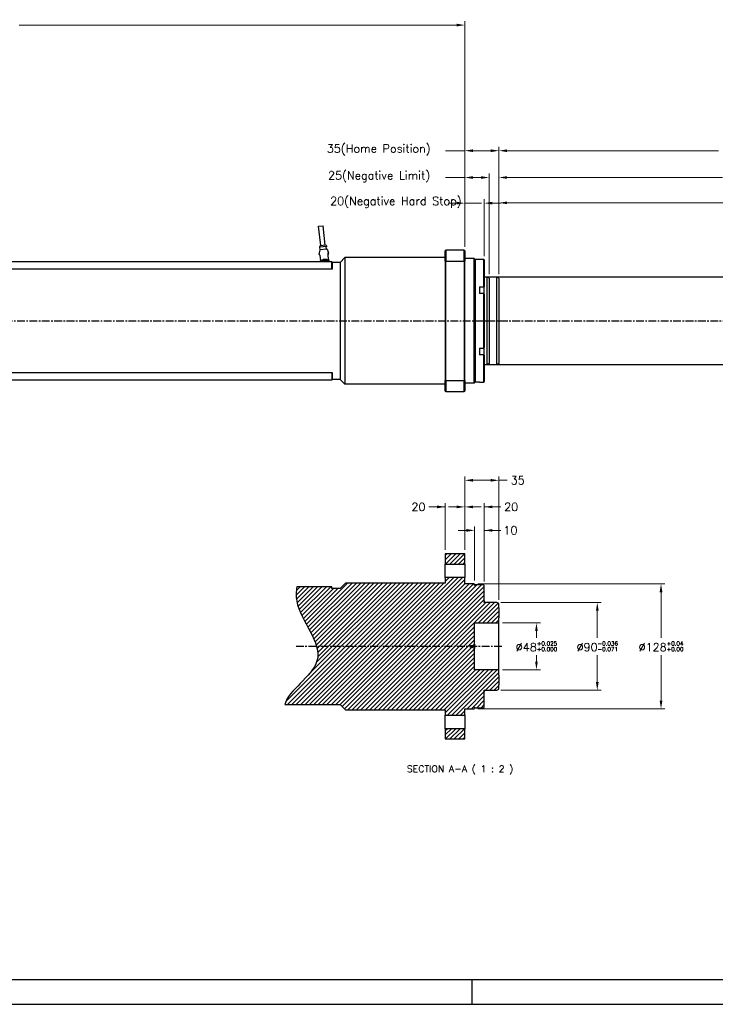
# Model space of a CAD drawing. Extents: x 0 to 2359, y -14 to 1663.
# Tile 2 of 39: x 714 to 1427, y 0 to 1010. Entities that reach past the tile are written whole.
import ezdxf

# ---------------------------------------------------------------- set-up
doc = ezdxf.new("R2010")
doc.units = 0
doc.header["$LTSCALE"] = 25.4
doc.linetypes.add('CENTER', pattern=[2, 1.25, -0.25, 0.25, -0.25])
doc.layers.get('0').update_dxf_attribs({"linetype": 'CONTINUOUS'})
doc.layers.get('Defpoints').update_dxf_attribs({"linetype": 'CONTINUOUS'})
doc.layers.add('ATA-CENTER', color=133, linetype='CENTER')
doc.layers.add('ATA-DIM', color=252, linetype='CONTINUOUS', lineweight=25)
doc.layers.add('ATA-TEXT', color=7, linetype='CONTINUOUS', lineweight=25)
doc.styles.get("Standard").update_dxf_attribs({"font": 'simplex.shx'})
doc.dimstyles.new('ata_A1', dxfattribs={"dimtxt": 4.2, "dimasz": 4.2, "dimexe": 2, "dimexo": 2, "dimgap": 2, "dimtad": 0, "dimtih": 1, "dimtoh": 1, "dimdec": 6, "dimdsep": 46, "dimtxsty": 'Standard', "dimcen": 0, "dimclrd": 252, "dimclre": 252, "dimclrt": 4, "dimadec": 6, "dimazin": 2, "dimtfac": 1, "dimtdec": 6, "dimtofl": 0, "dimtmove": 0, "dimatfit": 3, "dimfxl": 0, "dimtolj": 1, "dimtzin": 0, "dimlwd": 0, "dimlwe": 0, "dimarcsym": 0})

# ---------------------------------------------------------------- blocks, each defined once
blk = doc.blocks.new('*D11345')
at = {"layer": 'ATA-DIM', "color": 252, "lineweight": 0}
for p, q in [((1161.9, 822.1), (1153.5, 822.1)), ((1170.3, 777.3), (1170.3, 826.1)), ((1170.3, 822.1), (1187.5, 822.1)), ((1190.3, 767.6), (1190.3, 826.1)), ((1198.7, 822.1), (1207.1, 822.1))]:
    blk.add_line(p, q, dxfattribs=at)
at = {"layer": 'ATA-DIM', "color": 252}
for points in [[(1161.9, 820.7), (1161.9, 823.5), (1170.3, 822.1)], [(1198.7, 823.5), (1198.7, 820.7), (1190.3, 822.1)]]:
    blk.add_solid(points, dxfattribs=at)
at = {"layer": 'Defpoints', "color": 0}
for p in [(1190.3, 822.1), (1170.3, 773.3), (1190.3, 763.6)]:
    blk.add_point(p, dxfattribs=at)
at = {"layer": 'ATA-DIM', "color": 4, "insert": (1032.1, 828.5), "char_height": 8.4, "attachment_point": 1}
blk.add_mtext('\\A1;20(Negative Hard Stop)', dxfattribs=at)
blk = doc.blocks.new('*D11344')
at = {"layer": 'ATA-DIM', "color": 252, "lineweight": 0}
for p, q in [((1170.3, 777.3), (1170.3, 852.4)), ((1195.3, 749.1), (1195.3, 852.4)), ((1170.3, 848.4), (1150.4, 848.4)), ((1178.7, 848.4), (1186.9, 848.4))]:
    blk.add_line(p, q, dxfattribs=at)
at = {"layer": 'ATA-DIM', "color": 252}
for points in [[(1178.7, 849.8), (1178.7, 847), (1170.3, 848.4)], [(1186.9, 847), (1186.9, 849.8), (1195.3, 848.4)]]:
    blk.add_solid(points, dxfattribs=at)
at = {"layer": 'Defpoints', "color": 0}
for p in [(1195.3, 848.4), (1170.3, 773.3), (1195.3, 745.1)]:
    blk.add_point(p, dxfattribs=at)
at = {"layer": 'ATA-DIM', "color": 4, "insert": (1030, 854.8), "char_height": 8.4, "attachment_point": 1}
blk.add_mtext('\\A1;25(Negative Limit)', dxfattribs=at)
blk = doc.blocks.new('*D11343')
at = {"layer": 'ATA-DIM', "color": 252, "lineweight": 0}
for p, q in [((1170.3, 777.3), (1170.3, 879.9)), ((1205.3, 749.1), (1205.3, 879.9)), ((1170.3, 875.9), (1150.4, 875.9)), ((1178.7, 875.9), (1196.9, 875.9))]:
    blk.add_line(p, q, dxfattribs=at)
at = {"layer": 'ATA-DIM', "color": 252}
for points in [[(1178.7, 877.3), (1178.7, 874.5), (1170.3, 875.9)], [(1196.9, 874.5), (1196.9, 877.3), (1205.3, 875.9)]]:
    blk.add_solid(points, dxfattribs=at)
at = {"layer": 'Defpoints', "color": 0}
for p in [(1205.3, 875.9), (1170.3, 773.3), (1205.3, 745.1)]:
    blk.add_point(p, dxfattribs=at)
at = {"layer": 'ATA-DIM', "color": 4, "insert": (1028.7, 882.3), "char_height": 8.4, "attachment_point": 1}
blk.add_mtext('\\A1;35(Home Position)', dxfattribs=at)
blk = doc.blocks.new('*D11332')
at = {"layer": 'ATA-DIM', "color": 252, "lineweight": 0}
for p, q in [((1207.3, 412.3), (1310.2, 412.3)), ((1306.2, 403.9), (1306.2, 376.2)), ((1306.2, 330.7), (1306.2, 358.4)), ((1207.3, 322.3), (1310.2, 322.3))]:
    blk.add_line(p, q, dxfattribs=at)
at = {"layer": 'ATA-DIM', "color": 252}
for points in [[(1307.6, 403.9), (1304.8, 403.9), (1306.2, 412.3)], [(1304.8, 330.7), (1307.6, 330.7), (1306.2, 322.3)]]:
    blk.add_solid(points, dxfattribs=at)
at = {"layer": 'Defpoints', "color": 0}
for p in [(1203.3, 412.3), (1203.3, 322.3), (1306.2, 322.3)]:
    blk.add_point(p, dxfattribs=at)
at = {"layer": 'ATA-DIM', "color": 4, "insert": (1306.2, 367.3), "char_height": 8.4, "attachment_point": 5}
blk.add_mtext('%%C90{\\H0.5x;\\S-0.036^ -0.071;}', dxfattribs=at)
blk = doc.blocks.new('*D11331')
at = {"layer": 'ATA-DIM', "color": 252, "lineweight": 0}
for p, q in [((1208.8, 391.3), (1247.8, 391.3)), ((1243.8, 382.9), (1243.8, 376.2)), ((1243.8, 351.7), (1243.8, 358.4)), ((1208.8, 343.3), (1247.8, 343.3))]:
    blk.add_line(p, q, dxfattribs=at)
at = {"layer": 'ATA-DIM', "color": 252}
for points in [[(1245.2, 382.9), (1242.4, 382.9), (1243.8, 391.3)], [(1242.4, 351.7), (1245.2, 351.7), (1243.8, 343.3)]]:
    blk.add_solid(points, dxfattribs=at)
at = {"layer": 'Defpoints', "color": 0}
for p in [(1204.8, 391.3), (1204.8, 343.3), (1243.8, 343.3)]:
    blk.add_point(p, dxfattribs=at)
at = {"layer": 'ATA-DIM', "color": 4, "insert": (1243.8, 367.3), "char_height": 8.4, "attachment_point": 5}
blk.add_mtext('%%C48{\\H0.5x;\\S+0.025^ +0.000;}', dxfattribs=at)
blk = doc.blocks.new('*D11335')
at = {"layer": 'ATA-DIM', "color": 252, "lineweight": 0}
for p, q in [((1150.3, 510.4), (1133.5, 510.4)), ((1141.9, 510.4), (1133.5, 510.4)), ((1150.3, 466.3), (1150.3, 514.4)), ((1170.3, 466.3), (1170.3, 514.4)), ((1178.7, 510.4), (1187.1, 510.4))]:
    blk.add_line(p, q, dxfattribs=at)
at = {"layer": 'ATA-DIM', "color": 252}
for points in [[(1141.9, 509), (1141.9, 511.8), (1150.3, 510.4)], [(1178.7, 511.8), (1178.7, 509), (1170.3, 510.4)]]:
    blk.add_solid(points, dxfattribs=at)
at = {"layer": 'Defpoints', "color": 0}
for p in [(1170.3, 510.4), (1150.3, 462.3), (1170.3, 462.3)]:
    blk.add_point(p, dxfattribs=at)
at = {"layer": 'ATA-DIM', "color": 4, "insert": (1122.7, 510.4), "char_height": 8.4, "attachment_point": 5}
blk.add_mtext('20', dxfattribs=at)
blk = doc.blocks.new('*D11337')
at = {"layer": 'ATA-DIM', "color": 252, "lineweight": 0}
for p, q in [((1161.9, 510.4), (1153.5, 510.4)), ((1170.3, 466.3), (1170.3, 514.4)), ((1190.3, 433.8), (1190.3, 514.4)), ((1190.3, 510.4), (1207.1, 510.4)), ((1198.7, 510.4), (1207.1, 510.4))]:
    blk.add_line(p, q, dxfattribs=at)
at = {"layer": 'ATA-DIM', "color": 252}
for points in [[(1161.9, 509), (1161.9, 511.8), (1170.3, 510.4)], [(1198.7, 511.8), (1198.7, 509), (1190.3, 510.4)]]:
    blk.add_solid(points, dxfattribs=at)
at = {"layer": 'Defpoints', "color": 0}
for p in [(1170.3, 510.4), (1170.3, 462.3), (1190.3, 429.8)]:
    blk.add_point(p, dxfattribs=at)
at = {"layer": 'ATA-DIM', "color": 4, "insert": (1217.9, 510.4), "char_height": 8.4, "attachment_point": 5}
blk.add_mtext('20', dxfattribs=at)
blk = doc.blocks.new('*D11336')
at = {"layer": 'ATA-DIM', "color": 252, "lineweight": 0}
for p, q in [((1171.9, 486.3), (1163.5, 486.3)), ((1180.3, 434.8), (1180.3, 490.3)), ((1190.3, 433.8), (1190.3, 490.3)), ((1190.3, 486.3), (1207.1, 486.3)), ((1198.7, 486.3), (1207.1, 486.3))]:
    blk.add_line(p, q, dxfattribs=at)
at = {"layer": 'ATA-DIM', "color": 252}
for points in [[(1171.9, 484.9), (1171.9, 487.7), (1180.3, 486.3)], [(1198.7, 487.7), (1198.7, 484.9), (1190.3, 486.3)]]:
    blk.add_solid(points, dxfattribs=at)
at = {"layer": 'Defpoints', "color": 0}
for p in [(1180.3, 486.3), (1180.3, 430.8), (1190.3, 429.8)]:
    blk.add_point(p, dxfattribs=at)
at = {"layer": 'ATA-DIM', "color": 4, "insert": (1217.1, 486.3), "char_height": 8.4, "attachment_point": 5}
blk.add_mtext('10', dxfattribs=at)
blk = doc.blocks.new('*D11334')
at = {"layer": 'ATA-DIM', "color": 252, "lineweight": 0}
for p, q in [((1170.3, 466.3), (1170.3, 541.7)), ((1196.9, 537.7), (1178.7, 537.7)), ((1205.3, 415.1), (1205.3, 541.7)), ((1205.3, 537.7), (1213.7, 537.7))]:
    blk.add_line(p, q, dxfattribs=at)
at = {"layer": 'ATA-DIM', "color": 252}
for points in [[(1178.7, 539.1), (1178.7, 536.3), (1170.3, 537.7)], [(1196.9, 536.3), (1196.9, 539.1), (1205.3, 537.7)]]:
    blk.add_solid(points, dxfattribs=at)
at = {"layer": 'Defpoints', "color": 0}
for p in [(1170.3, 537.7), (1170.3, 462.3), (1205.3, 411.1)]:
    blk.add_point(p, dxfattribs=at)
at = {"layer": 'ATA-DIM', "color": 4, "insert": (1224.5, 537.7), "char_height": 8.4, "attachment_point": 5}
blk.add_mtext('35', dxfattribs=at)
blk = doc.blocks.new('*D11333')
at = {"layer": 'ATA-DIM', "color": 252, "lineweight": 0}
for p, q in [((1183.8, 431.3), (1375.6, 431.3)), ((1371.6, 422.9), (1371.6, 376.2)), ((1371.6, 311.7), (1371.6, 358.4)), ((1183.8, 303.3), (1375.6, 303.3))]:
    blk.add_line(p, q, dxfattribs=at)
at = {"layer": 'ATA-DIM', "color": 252}
for points in [[(1373, 422.9), (1370.2, 422.9), (1371.6, 431.3)], [(1370.2, 311.7), (1373, 311.7), (1371.6, 303.3)]]:
    blk.add_solid(points, dxfattribs=at)
at = {"layer": 'Defpoints', "color": 0}
for p in [(1179.8, 431.3), (1179.8, 303.3), (1371.6, 303.3)]:
    blk.add_point(p, dxfattribs=at)
at = {"layer": 'ATA-DIM', "color": 4, "insert": (1371.6, 367.3), "char_height": 8.4, "attachment_point": 5}
blk.add_mtext('%%C128{\\H0.5x;\\S+0.04^ +0.00;}', dxfattribs=at)
blk = doc.blocks.new('*D11352')
at = {"layer": 'ATA-DIM', "color": 252, "lineweight": 0}
for p, q in [((1205.3, 749.1), (1205.3, 879.9)), ((1815.3, 749.1), (1815.3, 879.9)), ((1213.7, 875.9), (1430.6, 875.9)), ((1806.9, 875.9), (1614, 875.9))]:
    blk.add_line(p, q, dxfattribs=at)
at = {"layer": 'ATA-DIM', "color": 252}
for points in [[(1213.7, 877.3), (1213.7, 874.5), (1205.3, 875.9)], [(1806.9, 874.5), (1806.9, 877.3), (1815.3, 875.9)]]:
    blk.add_solid(points, dxfattribs=at)
at = {"layer": 'Defpoints', "color": 0}
for p in [(1815.3, 875.9), (1205.3, 745.1), (1815.3, 745.1)]:
    blk.add_point(p, dxfattribs=at)
at = {"layer": 'ATA-DIM', "color": 4, "insert": (1434.6, 882.3), "char_height": 8.4, "attachment_point": 1}
blk.add_mtext('\\A1;610 ( Positive Hard Stop )', dxfattribs=at)
blk = doc.blocks.new('*D11351')
at = {"layer": 'ATA-DIM', "color": 252, "lineweight": 0}
for p, q in [((1205.3, 749.1), (1205.3, 852.4)), ((1810.3, 749.1), (1810.3, 852.4)), ((1213.7, 848.4), (1434.7, 848.4)), ((1801.9, 848.4), (1584.9, 848.4))]:
    blk.add_line(p, q, dxfattribs=at)
at = {"layer": 'ATA-DIM', "color": 252}
for points in [[(1213.7, 849.8), (1213.7, 847), (1205.3, 848.4)], [(1801.9, 847), (1801.9, 849.8), (1810.3, 848.4)]]:
    blk.add_solid(points, dxfattribs=at)
at = {"layer": 'Defpoints', "color": 0}
for p in [(1810.3, 848.4), (1205.3, 745.1), (1810.3, 745.1)]:
    blk.add_point(p, dxfattribs=at)
at = {"layer": 'ATA-DIM', "color": 4, "insert": (1438.7, 854.8), "char_height": 8.4, "attachment_point": 1}
blk.add_mtext('\\A1;605 ( Positive Limit )', dxfattribs=at)
blk = doc.blocks.new('*D11350')
at = {"layer": 'ATA-DIM', "color": 252, "lineweight": 0}
for p, q in [((1205.3, 749.1), (1205.3, 826.4)), ((1213.7, 822.4), (1452, 822.4)), ((1796.9, 822.4), (1582.6, 822.4)), ((1805.3, 749.1), (1805.3, 826.4))]:
    blk.add_line(p, q, dxfattribs=at)
at = {"layer": 'ATA-DIM', "color": 252}
for points in [[(1213.7, 823.8), (1213.7, 821), (1205.3, 822.4)], [(1796.9, 821), (1796.9, 823.8), (1805.3, 822.4)]]:
    blk.add_solid(points, dxfattribs=at)
at = {"layer": 'Defpoints', "color": 0}
for p in [(1805.3, 822.4), (1205.3, 745.1), (1805.3, 745.1)]:
    blk.add_point(p, dxfattribs=at)
at = {"layer": 'ATA-DIM', "color": 4, "insert": (1456, 828.8), "char_height": 8.4, "attachment_point": 1}
blk.add_mtext('\\A1;600 ( Travel End )', dxfattribs=at)
blk = doc.blocks.new('*D11348')
at = {"layer": 'ATA-DIM', "color": 252, "lineweight": 0}
for p, q in [((174.3, 927.8), (174.3, 1008.8)), ((182.7, 1004.8), (631.4, 1004.8)), ((1161.9, 1004.8), (713.2, 1004.8)), ((1170.3, 777.3), (1170.3, 1008.8))]:
    blk.add_line(p, q, dxfattribs=at)
at = {"layer": 'ATA-DIM', "color": 252}
for points in [[(182.7, 1006.2), (182.7, 1003.4), (174.3, 1004.8)], [(1161.9, 1003.4), (1161.9, 1006.2), (1170.3, 1004.8)]]:
    blk.add_solid(points, dxfattribs=at)
at = {"layer": 'Defpoints', "color": 0}
for p in [(1170.3, 1004.8), (174.3, 923.8), (1170.3, 773.3)]:
    blk.add_point(p, dxfattribs=at)
at = {"layer": 'ATA-DIM', "color": 4, "insert": (672.3, 1004.8), "char_height": 8.4, "attachment_point": 5}
blk.add_mtext('\\A1;996(T+356)', dxfattribs=at)
blk = doc.blocks.new('ata-Border-A1-002')
blk.add_line((834, 9), (7, 9))
at = {"color": 253, "ltscale": 0.5}
for p, q in [((420.5, 9), (420.5, 0)), ((0, 0), (841, 0))]:
    blk.add_line(p, q, dxfattribs=at)

msp = doc.modelspace()

# ---------------------------------------------------------------- hatches: boundary and pattern name
h = msp.add_hatch()
h.set_pattern_fill('ANSI31', color=8)
h.set_pattern_definition([(45, (-13924.2038, -22732.0013), (-2.24506403, 2.24506403), [])])
h.paths.add_polyline_path([(1205.2953176, 396.7413504), (1205.2953176, 406.8473504), (1205.2953176, 411.1396499), (1203.2953176, 412.2943504), (1190.2953176, 412.2943504), (1190.2953176, 412.4943504), (1190.2953176, 413.2947294), (1190.2953176, 414.0443504), (1190.2953176, 429.7943504), (1189.7953176, 430.2943504), (1180.7953176, 430.2943504), (1180.2953176, 429.7943504), (1180.2953176, 430.7943504), (1179.7953176, 431.2943504), (1170.2953176, 431.2943504), (1170.2953176, 437.7943504), (1150.2953176, 437.7943504), (1150.2953176, 432.2943504), (1047.7953176, 432.2943504), (1042.2953176, 426.7943504), (1033.815349, 426.7943504), (1033.815349, 428.4192504), (998.1115056, 428.4192504), (997.9146037, 427.4492668), (997.741572, 426.4772305), (997.5928567, 425.503103), (997.4689042, 424.526846), (997.3701608, 423.548421), (997.297073, 422.5677898), (997.250087, 421.5849139), (997.2296491, 420.5997549), (997.2362058, 419.6122745), (997.2702033, 418.6224342), (997.3320881, 417.6301957), (997.4223064, 416.6355206), (997.5413046, 415.6383705), (997.689529, 414.6387071), (997.8674249, 413.636492), (998.0750084, 412.6317278), (998.3112152, 411.6245196), (998.5748137, 410.6149888), (998.8645724, 409.6032564), (999.1792597, 408.5894435), (999.517644, 407.5736714), (1000.2605772, 405.536734), (1000.6626629, 404.515811), (1001.5219148, 402.4696622), (1002.4463966, 400.418584), (1003.4262556, 398.3635457), (1004.4516392, 396.3055165), (1005.5126947, 394.2454656), (1006.5995694, 392.1843623), (1011.0082068, 383.9488094), (1012.0763874, 381.8969823), (1013.1112712, 379.8499183), (1014.1030054, 377.8085865), (1015.0417374, 375.773956), (1015.9176145, 373.7469963), (1016.7207841, 371.7286764), (1017.4413935, 369.7199657), (1017.7676591, 368.7195166), (1018.0695899, 367.7218333), (1018.1883489, 367.2943504), (1175.694457, 367.2943504), (1176.2953176, 368.2943504), (1178.1302541, 368.2943504), (1180.2953176, 369.5443504), (1180.2953176, 391.2943504), (1204.7953176, 391.2943504), (1205.2953176, 391.7943504)])
h.paths.add_polyline_path([(1205.2953176, 327.7413504), (1205.2953176, 337.8473504), (1205.2953176, 342.7943504), (1204.7953176, 343.2943504), (1180.2953176, 343.2943504), (1180.2953176, 365.0443504), (1178.1302541, 366.2943504), (1176.2953176, 366.2943504), (1175.694457, 367.2943504), (1018.1883489, 367.2943504), (1018.3459543, 366.7270369), (1018.5955207, 365.7352485), (1018.8170575, 364.7465894), (1019.0093332, 363.7611806), (1019.1711162, 362.7791433), (1019.3011748, 361.8005987), (1019.3982776, 360.8256679), (1019.4611928, 359.8544721), (1019.4886889, 358.8871324), (1019.4795344, 357.92377), (1019.4324977, 356.9645061), (1019.3463471, 356.0094618), (1019.2198511, 355.0587581), (1019.0517781, 354.1125164), (1018.8408965, 353.1708578), (1018.5859761, 352.2339033), (1018.2865233, 351.3017204), (1017.9440131, 350.3742335), (1017.5602451, 349.4513433), (1017.1370191, 348.5329508), (1016.6761351, 347.6189565), (1016.1793927, 346.7092613), (1015.6485919, 345.803766), (1015.0855323, 344.9023714), (1014.4920139, 344.0049782), (1013.8698364, 343.1114871), (1013.2207995, 342.221799), (1012.5467032, 341.3358146), (1011.1305314, 339.5745601), (1009.6357194, 337.8269297), (1008.0766655, 336.0921297), (1006.4677683, 334.3693662), (1004.8234262, 332.6578453), (998.1795776, 325.9083121), (996.5739877, 324.2410972), (995.0193435, 322.580362), (993.5300434, 320.9253127), (992.1204861, 319.2751554), (991.4501104, 318.4516632), (990.8050698, 317.6290964), (990.1871641, 316.8073556), (989.5981931, 315.9863417), (989.0399566, 315.1659555), (988.5142544, 314.3460976), (988.0228862, 313.526669), (987.567652, 312.7075703), (987.1503516, 311.8887023), (986.7727846, 311.0699658), (986.436751, 310.2512617), (986.1440505, 309.4324905), (985.8964829, 308.6135532), (985.6958481, 307.7943504), (1042.2953176, 307.7943504), (1047.7953176, 302.2943504), (1150.2953176, 302.2943504), (1150.2953176, 296.7943504), (1170.2953176, 296.7943504), (1170.2953176, 303.2943504), (1179.7953176, 303.2943504), (1180.2953176, 303.7943504), (1180.2953176, 304.7943504), (1180.7953176, 304.2943504), (1189.7953176, 304.2943504), (1190.2953176, 304.7943504), (1190.2953176, 320.5443504), (1190.2953176, 321.2939714), (1190.2953176, 322.0943504), (1190.2953176, 322.2943504), (1203.2953176, 322.2943504), (1205.2953176, 323.4490509)])
h.paths.add_polyline_path([(1170.2953176, 272.2943504), (1170.2953176, 282.7943504), (1150.2953176, 282.7943504), (1150.2953176, 272.2943504)])
h.paths.add_polyline_path([(1170.2953176, 451.7943504), (1170.2953176, 462.2943504), (1150.2953176, 462.2943504), (1150.2953176, 451.7943504)])
h.paths.add_polyline_path([(1218.9522748, 374.2943504), (1268.6802748, 374.2943504), (1268.6802748, 360.2943504), (1218.9522748, 360.2943504)], flags=9)
h.paths.add_polyline_path([(1345.3899509, 374.2943504), (1397.7219509, 374.2943504), (1397.7219509, 360.2943504), (1345.3899509, 360.2943504)], flags=9)
h.paths.add_polyline_path([(1281.4481763, 374.2943504), (1330.9241763, 374.2943504), (1330.9241763, 360.2943504), (1281.4481763, 360.2943504)], flags=9)
h.paths.add_polyline_path([(1215.5953176, 544.0078343), (1233.4033176, 544.0078343), (1233.4033176, 531.4078343), (1215.5953176, 531.4078343)], flags=9)
h.paths.add_polyline_path([(1208.9953176, 516.7260528), (1226.8033176, 516.7260528), (1226.8033176, 504.1260528), (1208.9953176, 504.1260528)], flags=9)
h.paths.add_polyline_path([(1208.9953176, 492.5943524), (1225.2073176, 492.5943524), (1225.2073176, 479.9943524), (1208.9953176, 479.9943524)], flags=9)
h.paths.add_polyline_path([(1218.9522748, 374.2943504), (1268.6802748, 374.2943504), (1268.6802748, 360.2943504), (1218.9522748, 360.2943504)], flags=9)
h.paths.add_polyline_path([(1345.3899509, 374.2943504), (1397.7219509, 374.2943504), (1397.7219509, 360.2943504), (1345.3899509, 360.2943504)], flags=9)
h.paths.add_polyline_path([(1281.4481763, 374.2943504), (1330.9241763, 374.2943504), (1330.9241763, 360.2943504), (1281.4481763, 360.2943504)], flags=9)

# ---------------------------------------------------------------- linework, layer by layer
for p, q in [((1020.3638883, 798.3893897), (1024.838449, 798.8672042)), ((1022.487508, 778.5024533), (1020.3638883, 798.3893897)), ((1026.9620687, 778.9802678), (1024.838449, 798.8672042)), ((1021.3937265, 778.3856543), (1021.0558246, 776.8410435)), ((1028.0558502, 779.0970669), (1021.3937265, 778.3856543)), ((1028.0558502, 779.0970669), (1028.7122951, 777.6586371)), ((1020.8842167, 769.9719961), (1020.8489236, 770.302503)), ((1021.471989, 773.9311361), (1020.8982937, 771.2484037)), ((1028.7122951, 777.6586371), (1021.0558246, 776.8410435)), ((1021.5478409, 768.4663345), (1022.0915292, 763.3748891)), ((1021.8290686, 774.3088323), (1021.552998, 776.894134)), ((1028.7164024, 774.8431568), (1021.6463309, 774.0881816)), ((1028.4911923, 775.0202449), (1028.2151217, 777.6055466)), ((1028.919975, 774.7264668), (1030.0472238, 772.2253691)), ((1030.5434771, 764.2774274), (1029.9997889, 769.3688729)), ((1030.3305115, 770.9807155), (1030.2952184, 771.3112223)), ((1150.2953176, 773.3015976), (1150.7953176, 773.8015976)), ((1150.2953176, 762.5082149), (1150.2953176, 773.3015976)), ((1169.7953176, 773.8015976), (1150.7953176, 773.8015976)), ((1150.7953176, 773.8015976), (1150.7953176, 762.6917434)), ((1169.7953176, 762.6917434), (1169.7953176, 773.8015976)), ((1170.2953176, 773.3015976), (1169.7953176, 773.8015976)), ((1170.2953176, 773.3015976), (1170.2953176, 762.5082149)), ((363.7953176, 762.3015976), (1033.7953176, 762.3015976)), ((1022.7953176, 763.3015976), (1022.7953176, 762.9015976)), ((1022.8953176, 762.9015976), (1022.7953176, 762.9015976)), ((1022.7953176, 762.9015976), (1022.7953176, 762.3015976)), ((1023.4953176, 763.4015976), (1022.8953176, 763.4015976)), ((1022.8953176, 762.9015976), (1022.9953176, 762.9015976)), ((1022.9853176, 762.5398916), (1022.9953176, 762.5398916)), ((1022.9853176, 762.4864879), (1022.9853176, 762.5398916)), ((1022.9853176, 762.4864879), (1022.9953176, 762.4864879)), ((1022.9853176, 762.4213539), (1022.9853176, 762.4864879)), ((1022.9853176, 762.4213539), (1022.9953176, 762.4213539)), ((1022.9853176, 762.4015976), (1022.9853176, 762.4213539)), ((1022.9853176, 762.4015976), (1022.9853176, 762.3015976)), ((1022.9953176, 762.4015976), (1022.9853176, 762.4015976)), ((1022.9953176, 762.3015976), (1022.9953176, 762.9015976)), ((1023.0053176, 762.3015976), (1023.0053176, 762.8915976)), ((1030.0953176, 763.4015976), (1023.4953176, 763.4015976)), ((1023.5053176, 763.3915976), (1030.0853176, 763.3915976)), ((1030.6953176, 763.4015976), (1030.0953176, 763.4015976)), ((1030.5853176, 762.8915976), (1030.5853176, 762.3015976)), ((1030.5953176, 762.9015976), (1030.5953176, 762.3015976)), ((1030.6953176, 762.9015976), (1030.5953176, 762.9015976)), ((1030.6953176, 762.9015976), (1030.7953176, 762.9015976)), ((1030.7953176, 762.9015976), (1030.7953176, 763.3015976)), ((1030.7953176, 762.3015976), (1030.7953176, 762.9015976)), ((1031.2573081, 762.3015976), (1031.206887, 762.7737729)), ((1033.7953176, 754.3015976), (1033.7953176, 762.3015976)), ((1033.7953176, 760.8015976), (1034.2953176, 761.3015976)), ((1034.2953176, 761.3015976), (1034.2953176, 754.3015976)), ((1042.2953176, 761.3015976), (1034.2953176, 761.3015976)), ((1042.2953176, 761.3015976), (1047.2953176, 766.3015976)), ((1042.2953176, 761.3015976), (1042.2953176, 641.3015976)), ((1047.2953176, 766.3015976), (1047.2953176, 636.3015976)), ((1150.2953176, 766.3015976), (1047.2953176, 766.3015976)), ((1150.2953176, 762.5082149), (1150.2953176, 640.0949803)), ((1150.7953176, 639.9114518), (1150.7953176, 762.6917434)), ((1150.7953176, 762.6917434), (1169.7953176, 762.6917434)), ((1169.7953176, 762.6917434), (1169.7953176, 639.9114518)), ((1179.7953176, 765.3015976), (1170.2953176, 765.3015976)), ((1170.2953176, 640.0949803), (1170.2953176, 762.5082149)), ((1179.7953176, 637.3015976), (1179.7953176, 765.3015976)), ((1180.2953176, 764.8015976), (1179.7953176, 765.3015976)), ((1180.2953176, 764.8015976), (1180.2953176, 637.8015976)), ((1180.2953176, 763.8015976), (1180.7953176, 764.3015976)), ((1180.7953176, 764.3015976), (1180.7953176, 638.3015976)), ((1185.2953176, 764.3015976), (1180.7953176, 764.3015976)), ((1185.2953176, 764.3015976), (1185.2953176, 764.1744852)), ((1189.7953176, 764.1744852), (1185.2953176, 764.1744852)), ((1189.7953176, 736.202143), (1189.7953176, 764.1744852)), ((1190.2953176, 763.6393871), (1190.2953176, 736.3676066)), ((1033.7953176, 754.3015976), (363.7953176, 754.3015976)), ((1034.2953176, 754.3015976), (1033.7953176, 754.3015976)), ((1203.2953176, 746.3015976), (1190.2953176, 746.3015976)), ((1203.2953176, 656.3015976), (1203.2953176, 746.3015976)), ((1205.2953176, 745.146897), (1203.2953176, 746.3015976)), ((1205.2953176, 745.146897), (1205.2953176, 657.4562981)), ((1185.2953176, 736.202143), (1189.7953176, 736.202143)), ((1185.2953176, 736.202143), (1185.2953176, 729.2739398)), ((1189.7953176, 729.2739398), (1185.2953176, 729.2739398)), ((1189.7953176, 736.202143), (1189.7953176, 734.0156992)), ((1189.7953176, 734.0156992), (1189.7953176, 729.2739398)), ((1189.7953176, 673.3292554), (1189.7953176, 729.2739398)), ((1190.2953176, 734.4487119), (1190.2953176, 736.3676066)), ((1190.2953176, 728.573378), (1190.2953176, 734.4487119)), ((1190.2953176, 728.573378), (1190.2953176, 674.0298171)), ((1185.2953176, 673.3292554), (1189.7953176, 673.3292554)), ((1185.2953176, 673.3292554), (1185.2953176, 666.4010521)), ((1189.7953176, 673.3292554), (1189.7953176, 668.587496)), ((1189.7953176, 668.587496), (1189.7953176, 666.4010521)), ((1190.2953176, 668.1544832), (1190.2953176, 674.0298171)), ((1190.2953176, 666.2355885), (1190.2953176, 668.1544832)), ((1189.7953176, 666.4010521), (1185.2953176, 666.4010521)), ((1189.7953176, 638.4287099), (1189.7953176, 666.4010521)), ((1190.2953176, 666.2355885), (1190.2953176, 638.9638081)), ((1205.2953176, 657.4562981), (1203.2953176, 656.3015976)), ((363.7953176, 648.3015976), (1033.7953176, 648.3015976)), ((1033.7953176, 648.3015976), (1033.7953176, 640.3015976)), ((1033.7953176, 648.3015976), (1034.2953176, 648.3015976)), ((1034.2953176, 648.3015976), (1034.2953176, 641.3015976)), ((1203.2953176, 656.3015976), (1190.2953176, 656.3015976)), ((1033.7953176, 640.3015976), (363.7953176, 640.3015976)), ((1033.7953176, 641.8015976), (1034.2953176, 641.3015976)), ((1042.2953176, 641.3015976), (1034.2953176, 641.3015976)), ((1042.2953176, 641.3015976), (1047.2953176, 636.3015976)), ((1150.2953176, 629.3015976), (1150.2953176, 640.0949803)), ((1169.7953176, 639.9114518), (1150.7953176, 639.9114518)), ((1150.7953176, 639.9114518), (1150.7953176, 628.8015976)), ((1169.7953176, 628.8015976), (1169.7953176, 639.9114518)), ((1170.2953176, 640.0949803), (1170.2953176, 629.3015976)), ((1179.7953176, 637.3015976), (1170.2953176, 637.3015976)), ((1180.2953176, 637.8015976), (1179.7953176, 637.3015976)), ((1180.2953176, 638.8015976), (1180.7953176, 638.3015976)), ((1185.2953176, 638.3015976), (1180.7953176, 638.3015976)), ((1185.2953176, 638.4287099), (1189.7953176, 638.4287099)), ((1185.2953176, 638.4287099), (1185.2953176, 638.3015976)), ((1150.2953176, 636.3015976), (1047.2953176, 636.3015976)), ((1150.2953176, 629.3015976), (1150.7953176, 628.8015976)), ((1150.7953176, 628.8015976), (1169.7953176, 628.8015976)), ((1169.7953176, 628.8015976), (1170.2953176, 629.3015976)), ((1150.2953176, 462.2943504), (1150.2953176, 451.7943504)), ((1170.2953176, 462.2943504), (1150.2953176, 462.2943504)), ((1170.2953176, 451.7943504), (1170.2953176, 462.2943504)), ((1150.2953176, 437.7943504), (1150.2953176, 451.7943504)), ((1150.2953176, 451.7943504), (1170.2953176, 451.7943504)), ((1170.2953176, 451.7943504), (1170.2953176, 437.7943504)), ((1150.2953176, 437.7943504), (1150.2953176, 432.2943504)), ((1170.2953176, 437.7943504), (1150.2953176, 437.7943504)), ((1170.2953176, 431.2943504), (1170.2953176, 437.7943504)), ((1033.815349, 428.4192504), (998.1115056, 428.4192504)), ((1033.815349, 426.7943504), (1033.815349, 428.4192504)), ((1042.2953176, 426.7943504), (1033.815349, 426.7943504)), ((1047.7953176, 432.2943504), (1042.2953176, 426.7943504)), ((1150.2953176, 432.2943504), (1047.7953176, 432.2943504)), ((1179.7953176, 431.2943504), (1170.2953176, 431.2943504)), ((1180.2953176, 430.7943504), (1179.7953176, 431.2943504)), ((1180.2953176, 429.7943504), (1180.2953176, 430.7943504)), ((1180.7953176, 430.2943504), (1180.2953176, 429.7943504)), ((1189.7953176, 430.2943504), (1180.7953176, 430.2943504)), ((1190.2953176, 429.7943504), (1189.7953176, 430.2943504)), ((1190.2953176, 414.0443504), (1190.2953176, 429.7943504)), ((1190.2953176, 414.0443504), (1190.2953176, 413.2947294)), ((1190.2953176, 412.4943504), (1190.2953176, 413.2947294)), ((1190.2953176, 412.2943504), (1190.2953176, 412.4943504)), ((1203.2953176, 412.2943504), (1190.2953176, 412.2943504)), ((1205.2953176, 411.1396499), (1203.2953176, 412.2943504)), ((1205.2953176, 406.8473504), (1205.2953176, 411.1396499)), ((1205.2953176, 406.8473504), (1205.2953176, 396.7413504)), ((1205.2953176, 391.7943504), (1205.2953176, 396.7413504)), ((1180.2953176, 369.5443504), (1180.2953176, 391.2943504)), ((1180.2953176, 391.2943504), (1204.7953176, 391.2943504)), ((1204.7953176, 391.2943504), (1205.2953176, 391.7943504)), ((1204.7953176, 391.2943504), (1204.7953176, 343.2943504)), ((1205.2953176, 342.7943504), (1205.2953176, 391.7943504)), ((1175.694457, 367.2943504), (1176.2953176, 368.2943504)), ((1176.2953176, 366.2943504), (1175.694457, 367.2943504)), ((1176.2953176, 366.2943504), (1176.2953176, 368.2943504)), ((1176.2953176, 368.2943504), (1178.1302541, 368.2943504)), ((1178.1302541, 366.2943504), (1176.2953176, 366.2943504)), ((1178.1302541, 368.2943504), (1180.2953176, 369.5443504)), ((1178.1302541, 366.2943504), (1178.1302541, 368.2943504)), ((1180.2953176, 365.0443504), (1178.1302541, 366.2943504)), ((1180.2953176, 369.5443504), (1180.2953176, 365.0443504)), ((1180.2953176, 343.2943504), (1180.2953176, 365.0443504)), ((1204.7953176, 343.2943504), (1180.2953176, 343.2943504)), ((1205.2953176, 342.7943504), (1204.7953176, 343.2943504)), ((1205.2953176, 337.8473504), (1205.2953176, 342.7943504)), ((1205.2953176, 337.8473504), (1205.2953176, 327.7413504)), ((1203.2953176, 322.2943504), (1205.2953176, 323.4490509)), ((1205.2953176, 323.4490509), (1205.2953176, 327.7413504)), ((1190.2953176, 322.0943504), (1190.2953176, 322.2943504)), ((1190.2953176, 322.2943504), (1203.2953176, 322.2943504)), ((1190.2953176, 321.2939714), (1190.2953176, 322.0943504)), ((1190.2953176, 321.2939714), (1190.2953176, 320.5443504)), ((1190.2953176, 304.7943504), (1190.2953176, 320.5443504)), ((985.6958481, 307.7943504), (1042.2953176, 307.7943504)), ((1042.2953176, 307.7943504), (1047.7953176, 302.2943504)), ((1170.2953176, 303.2943504), (1179.7953176, 303.2943504)), ((1170.2953176, 296.7943504), (1170.2953176, 303.2943504)), ((1179.7953176, 303.2943504), (1180.2953176, 303.7943504)), ((1180.2953176, 304.7943504), (1180.7953176, 304.2943504)), ((1180.2953176, 303.7943504), (1180.2953176, 304.7943504)), ((1180.7953176, 304.2943504), (1189.7953176, 304.2943504)), ((1189.7953176, 304.2943504), (1190.2953176, 304.7943504)), ((1047.7953176, 302.2943504), (1150.2953176, 302.2943504)), ((1150.2953176, 302.2943504), (1150.2953176, 296.7943504)), ((1150.2953176, 296.7943504), (1170.2953176, 296.7943504)), ((1150.2953176, 282.7943504), (1150.2953176, 296.7943504)), ((1170.2953176, 296.7943504), (1170.2953176, 282.7943504)), ((1150.2953176, 282.7943504), (1150.2953176, 272.2943504)), ((1170.2953176, 282.7943504), (1150.2953176, 282.7943504)), ((1170.2953176, 272.2943504), (1170.2953176, 282.7943504)), ((1150.2953176, 272.2943504), (1170.2953176, 272.2943504))]:
    msp.add_line(p, q)
at = {"color": 251}
for p, q in [((1193.2953176, 656.3015976), (1193.2953176, 746.3015976)), ((1195.2953176, 745.146897), (1193.2953176, 746.3015976)), ((1195.2953176, 745.146897), (1195.2953176, 657.4562981)), ((1195.2953176, 657.4562981), (1193.2953176, 656.3015976))]:
    msp.add_line(p, q, dxfattribs=at)
for centre, radius, start, end in [((1023.8319641, 770.6210459), 3, 167.9292559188, 186.0952124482), ((1021.667567, 773.8893123), 0.2, 96.0952124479, 167.9292559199), ((1021.6301992, 774.2875961), 0.2, 276.0952124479, 6.0952124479), ((1028.6900616, 775.0414811), 0.2, 186.0952124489, 276.0952124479), ((1028.7376386, 774.6442875), 0.2, 24.2611689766, 96.0952124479), ((1027.312178, 770.9926794), 3, 6.0952124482, 24.2611689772), ((1026.7953176, 759.3515976), 5, 143.1301023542, 143.842991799), ((1022.8953176, 763.3015976), 0.1, 90, 180), ((1023.4953176, 762.9015976), 0.5, 90, 180), ((1023.5053176, 762.8915976), 0.5, 90, 180), ((1026.7953176, 759.3515976), 5, 54.0959314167, 125.9040685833), ((1026.7953176, 759.3515976), 4.7, 59.5082382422, 120.4917617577), ((1026.7953176, 759.3515976), 4.1, 81.0427839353, 98.9572160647), ((1030.0853176, 762.8915976), 0.5, 0, 90), ((1030.0953176, 762.9015976), 0.5, 0, 90), ((1030.6953176, 763.3015976), 0.1, 0, 90), ((1026.7953176, 759.3515976), 5, 36.157008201, 36.8698976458)]:
    msp.add_arc(centre, radius, start, end)
for points in [[(1020.8833703, 769.9719065), (1020.8833547, 769.9718603), (1020.8833508, 769.971801), (1020.8833585, 769.9717288)], [(1021.1647242, 769.5499738), (1021.212119, 769.4767303), (1021.2639606, 769.3891614), (1021.3141623, 769.2850533)], [(1021.3568971, 769.1897109), (1021.3328419, 769.2452046), (1021.308396, 769.2971001), (1021.284236, 769.34489)], [(1021.3568971, 769.1897109), (1021.3327314, 769.2454595), (1021.3084365, 769.2970112), (1021.2843738, 769.3446241)], [(1021.5317232, 768.5866734), (1021.538119, 768.5468251), (1021.5435354, 768.5066537), (1021.5478409, 768.4663345)], [(1030.0208877, 770.0478195), (1029.9933811, 769.8797652), (1029.979601, 769.6861266), (1029.9901322, 769.4899017)], [(1030.1703826, 770.5818231), (1030.22078, 770.7051809), (1030.2667921, 770.7837984), (1030.2897119, 770.8257492)], [(1030.3313577, 770.9808066), (1030.3313827, 770.9807647), (1030.3313991, 770.9807076), (1030.3314067, 770.9806354)], [(1030.559383, 764.1580529), (1030.5530913, 764.197574), (1030.5477492, 764.237421), (1030.5434771, 764.2774274)], [(1030.9406771, 763.1729573), (1030.8779524, 763.2677558), (1030.8056827, 763.3882917), (1030.7397069, 763.5391262)], [(1031.2065047, 762.7737321), (1031.2065232, 762.77378), (1031.2065222, 762.7738513), (1031.2065017, 762.7739458)], [(1150.2953176, 762.5082149), (1150.4619681, 762.5694768), (1150.6286356, 762.630653), (1150.7953176, 762.6917434)], [(1169.7953176, 762.6917434), (1169.9619996, 762.630653), (1170.1286671, 762.5694768), (1170.2953176, 762.5082149)], [(1189.7953176, 764.1744852), (1189.9622414, 763.9966042), (1190.1289125, 763.8182375), (1190.2953176, 763.6393871)], [(1189.7953176, 736.202143), (1189.9622414, 736.2577627), (1190.1289125, 736.3129208), (1190.2953176, 736.3676066)], [(1190.2953176, 728.573378), (1190.1289125, 728.8069142), (1189.9622414, 729.040439), (1189.7953176, 729.2739398)], [(1189.7953176, 673.3292554), (1189.9622414, 673.5627561), (1190.1289125, 673.7962809), (1190.2953176, 674.0298171)], [(1190.2953176, 666.2355885), (1190.1289125, 666.2902743), (1189.9622414, 666.3454324), (1189.7953176, 666.4010521)], [(1150.2953176, 640.0949803), (1150.4619681, 640.0337183), (1150.6286356, 639.9725421), (1150.7953176, 639.9114518)], [(1170.2953176, 640.0949803), (1170.1286671, 640.0337183), (1169.9619996, 639.9725421), (1169.7953176, 639.9114518)], [(1189.7953176, 638.4287099), (1189.9622414, 638.6065909), (1190.1289125, 638.7849577), (1190.2953176, 638.9638081)]]:
    msp.add_open_spline(points, degree=3)
for points, knots in [([(1020.9568192, 769.8291395), (1020.9466828, 769.8408659), (1020.9380164, 769.851216), (1020.9259904, 769.8668477), (1020.9222337, 769.871705), (1020.9130469, 769.8858242), (1020.9088027, 769.8924085), (1020.8996474, 769.9110305), (1020.8955288, 769.9205464), (1020.8880696, 769.9435127), (1020.8848935, 769.9574942), (1020.8833585, 769.9717288)], [0, 0, 0, 0, 0.022971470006, 0.022971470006, 0.034367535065, 0.034367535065, 0.040556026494, 0.040556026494, 0.044492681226, 0.044492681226, 0.048992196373, 0.048992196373, 0.048992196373, 0.048992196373]), ([(1020.9568192, 769.8291395), (1020.9554936, 769.8306731), (1020.9225036, 769.8690295), (1020.927082, 769.8704907), (1020.9601613, 769.8316892)], [0.42248596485, 0.42248596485, 0.42248596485, 0.42248596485, 0.42857142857, 0.58042167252, 0.58042167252, 0.58042167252, 0.58042167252]), ([(1021.1647242, 769.5499738), (1021.0942333, 769.6589096), (1021.0337456, 769.7396196), (1020.9805393, 769.8072908), (1020.968739, 769.8216277), (1020.9601613, 769.8316892)], [0, 0, 0, 0, 0.070625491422, 0.070625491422, 0.096970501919, 0.096970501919, 0.096970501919, 0.096970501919]), ([(1021.5317232, 768.5866734), (1021.513603, 768.6995701), (1021.4874079, 768.8104736), (1021.4249849, 769.0206111), (1021.3875716, 769.1214094), (1021.3374975, 769.2355786), (1021.3258502, 769.260815), (1021.3141623, 769.2850533)], [0, 0, 0, 0, 0.034494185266, 0.034494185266, 0.070853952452, 0.070853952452, 0.081689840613, 0.081689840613, 0.081689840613, 0.081689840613]), ([(1029.9893409, 769.773676), (1029.9830112, 769.6590138), (1029.9846422, 769.5360537), (1029.9966719, 769.3994151), (1029.9981592, 769.3841346), (1029.9997889, 769.3688729)], [0, 0, 0, 0, 0.036577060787, 0.036577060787, 0.041181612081, 0.041181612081, 0.041181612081, 0.041181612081]), ([(1030.0208977, 770.0478765), (1030.0097022, 769.9794858), (1030.0007327, 769.9064686), (1029.9862853, 769.7226536), (1029.9838801, 769.606396), (1029.9901322, 769.4899017)], [0.021823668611, 0.021823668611, 0.021823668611, 0.021823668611, 0.046355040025, 0.046355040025, 0.081549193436, 0.081549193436, 0.081549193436, 0.081549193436]), ([(1029.9893409, 769.773676), (1029.9923544, 769.8282649), (1030.0026131, 769.9424605), (1030.0214608, 770.0541663), (1030.0328125, 770.1119055), (1030.0336779, 770.116258)], [0.075641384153, 0.075641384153, 0.075641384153, 0.075641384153, 0.107142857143, 0.142857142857, 0.145784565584, 0.145784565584, 0.145784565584, 0.145784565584]), ([(1030.1703826, 770.5818231), (1030.1506752, 770.5335854), (1030.1298554, 770.4774152), (1030.0826358, 770.3288433), (1030.0560776, 770.2289181), (1030.0336779, 770.116258)], [0, 0, 0, 0, 0.032685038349, 0.032685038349, 0.075239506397, 0.075239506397, 0.075239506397, 0.075239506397]), ([(1030.236816, 770.7273829), (1030.2253263, 770.7023488), (1030.2125316, 770.6735084), (1030.1821662, 770.6021276), (1030.1639601, 770.5579373), (1030.145444, 770.5089769)], [0.044628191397, 0.044628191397, 0.044628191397, 0.044628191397, 0.068505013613, 0.068505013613, 0.09699652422, 0.09699652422, 0.09699652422, 0.09699652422]), ([(1030.2363827, 770.7265288), (1030.2202994, 770.6914482), (1030.1914386, 770.6255148), (1030.1577922, 770.541628), (1030.145444, 770.5089769)], [0.65581319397, 0.65581319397, 0.65581319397, 0.65581319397, 0.714285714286, 0.747278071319, 0.747278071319, 0.747278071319, 0.747278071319]), ([(1030.3314067, 770.9806354), (1030.3323479, 770.9717347), (1030.3326594, 770.9628475), (1030.3322168, 770.9465522), (1030.3315531, 770.9390173), (1030.3291488, 770.9214808), (1030.3270175, 770.9122514), (1030.3235562, 770.8996166), (1030.3221093, 770.8951838), (1030.3189499, 770.8860641), (1030.3173932, 770.8821488), (1030.3128151, 770.8710201), (1030.3103155, 770.8657355), (1030.3024509, 770.8494752), (1030.2965181, 770.8382069), (1030.2897119, 770.8257492)], [0, 0, 0, 0, 0.002812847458, 0.002812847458, 0.005364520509, 0.005364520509, 0.009288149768, 0.009288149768, 0.012472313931, 0.012472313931, 0.017212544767, 0.017212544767, 0.027993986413, 0.027993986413, 0.04903223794, 0.04903223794, 0.04903223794, 0.04903223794]), ([(1021.9723765, 762.3015976), (1021.9753529, 762.3105593), (1021.9783273, 762.3196939), (1022.0082158, 762.4134309), (1022.035014, 762.5139475), (1022.0575839, 762.6274028)], [0.028080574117, 0.028080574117, 0.028080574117, 0.028080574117, 0.032805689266, 0.032805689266, 0.075664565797, 0.075664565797, 0.075664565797, 0.075664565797]), ([(1022.1018178, 762.9735943), (1022.0988483, 762.9179647), (1022.0941001, 762.8634359), (1022.0877283, 762.8105262), (1022.0806426, 762.7516881), (1022.0716427, 762.6948052), (1022.0614188, 762.6411854), (1022.060524, 762.6364928), (1022.0596226, 762.6318249), (1022.0587148, 762.6271815)], [0.075027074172, 0.075027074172, 0.075027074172, 0.075027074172, 0.107142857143, 0.107142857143, 0.107142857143, 0.142857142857, 0.142857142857, 0.142857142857, 0.145982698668, 0.145982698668, 0.145982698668, 0.145982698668]), ([(1022.0745521, 762.7204281), (1022.0845667, 762.7861336), (1022.0925028, 762.8558296), (1022.1052171, 763.0315027), (1022.1071252, 763.1422921), (1022.1012015, 763.253354)], [0.020990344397, 0.020990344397, 0.020990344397, 0.020990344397, 0.044178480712, 0.044178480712, 0.077732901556, 0.077732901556, 0.077732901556, 0.077732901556]), ([(1022.1021535, 762.973552), (1022.1083327, 763.0883264), (1022.1065308, 763.211334), (1022.0944117, 763.3467463), (1022.0930309, 763.3608255), (1022.0915292, 763.3748891)], [0, 0, 0, 0, 0.036569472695, 0.036569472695, 0.040812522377, 0.040812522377, 0.040812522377, 0.040812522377]), ([(1030.5434771, 764.2774274), (1030.5710011, 764.0196751), (1030.6689841, 763.6857158), (1030.7852004, 763.4406503), (1030.8140413, 763.3851976)], [0, 0, 0, 0, 0.14285714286, 0.18990323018, 0.18990323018, 0.18990323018, 0.18990323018]), ([(1030.5434771, 764.2774274), (1030.5547917, 764.1714704), (1030.5741929, 764.0654045), (1030.6241783, 763.8594695), (1030.6558814, 763.7580049), (1030.7290138, 763.5605519), (1030.7719962, 763.4660358), (1030.8140668, 763.3851494)], [0, 0, 0, 0, 0.03196783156, 0.03196783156, 0.06597153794, 0.06597153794, 0.10501495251, 0.10501495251, 0.10501495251, 0.10501495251]), ([(1030.559383, 764.1580529), (1030.5773778, 764.045019), (1030.60338, 763.9339393), (1030.6650328, 763.7253568), (1030.7016803, 763.6260629), (1030.7397069, 763.5391262)], [0, 0, 0, 0, 0.034526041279, 0.034526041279, 0.070302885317, 0.070302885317, 0.070302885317, 0.070302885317]), ([(1030.9406771, 763.1729573), (1031.0123467, 763.06464), (1031.0712505, 762.986576), (1031.1178393, 762.927953), (1031.1269477, 762.91695), (1031.1335184, 762.9092705)], [0, 0, 0, 0, 0.072611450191, 0.072611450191, 0.095568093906, 0.095568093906, 0.095568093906, 0.095568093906]), ([(1031.1173652, 762.9358833), (1031.1255828, 762.9261825), (1031.1662099, 762.8784242), (1031.1628707, 762.874965), (1031.1335184, 762.9092705)], [0.39799953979, 0.39799953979, 0.39799953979, 0.39799953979, 0.42857142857, 0.57544528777, 0.57544528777, 0.57544528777, 0.57544528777]), ([(1031.1173652, 762.9358833), (1031.1318088, 762.9188328), (1031.1444215, 762.9040247), (1031.1602648, 762.8837103), (1031.1648078, 762.8778043), (1031.1741934, 762.8638082), (1031.1779587, 762.8582397), (1031.1852587, 762.8444223), (1031.1870925, 762.8407716), (1031.1917168, 762.830641), (1031.1946521, 762.8234673), (1031.2013459, 762.8031969), (1031.2047185, 762.7887669), (1031.2063065, 762.7739908)], [0, 0, 0, 0, 0.029962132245, 0.029962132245, 0.044782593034, 0.044782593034, 0.052433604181, 0.052433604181, 0.054683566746, 0.054683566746, 0.05779365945, 0.05779365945, 0.062521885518, 0.062521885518, 0.062521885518, 0.062521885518]), ([(998.1115056, 428.4192504), (997.0790097, 423.6252194), (996.1976664, 398.744099), (1043.3419315, 352.5813867), (988.7644149, 322.0340765), (985.6958481, 307.7943504)], [27.8880420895, 27.8880420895, 27.8880420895, 27.8880420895, 35.7755741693, 68.202521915, 95.9084680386, 95.9084680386, 95.9084680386, 95.9084680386])]:
    msp.add_open_spline(points, degree=3, knots=knots)
at = {"layer": 'ATA-CENTER', "ltscale": 0.25}
for p, q in [((152.22806, 701.3015976), (1812.7083833, 701.3015976)), ((1208.2953176, 367.2943504), (995.5283618, 367.2943504))]:
    msp.add_line(p, q, dxfattribs=at)
at = {"layer": 'ATA-DIM'}
for p, q in [((1813.2953176, 746.3015976), (1190.2953176, 746.3015976)), ((1813.2953176, 656.3015976), (1190.2953176, 656.3015976))]:
    msp.add_line(p, q, dxfattribs=at)

# ---------------------------------------------------------------- block references
at = {"xscale": 2.8, "yscale": 2.8, "zscale": 2.8}
msp.add_blockref('ata-Border-A1-002', (0, 0), dxfattribs=at)

# ---------------------------------------------------------------- texts
at = {"layer": 'ATA-TEXT', "color": 7, "insert": (1110.8290809, 235.7979066), "char_height": 6.999999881, "attachment_point": 7}
msp.add_mtext('SECTION A-A ( 1 : 2 )', dxfattribs=at)

# ---------------------------------------------------------------- dimensions: what is measured, and where the dimension line sits
at = {"layer": 'ATA-DIM'}
dim = msp.add_linear_dim(base=(1170.2953175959, 1004.8299102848), p1=(174.2953175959, 923.8015975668), p2=(1170.2953175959, 773.3015975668), text='<>(T+356)', dimstyle='ata_A1', override={"dimscale": 2, "dimtxt": 4.2, "dimtxsty": 'Standard', "dimtfac": 0.571429, "dimtdec": 2, "dimtfill": 0}, dxfattribs=at)
dim.commit()
dim.dimension.update_dxf_attribs({"geometry": '*D11348', "text_midpoint": (672.2953175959, 1004.8299102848)})
for base, p1, p2, angle, text, override, picture, middle in [((1205.2953176, 875.9037686), (1170.2953176, 773.3015976), (1205.2953176, 745.146897), 180, '<>(Home Position)', {"dimscale": 2, "dimtxt": 4.2, "dimtxsty": 'Standard', "dimtfac": 0.571429, "dimtdec": 2}, '*D11343', (1087.5453176, 875.9037686)), ((1815.2953175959, 875.9037685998), (1205.2953175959, 745.1468970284), (1815.2953175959, 745.1468970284), 180, '<> ( Positive Hard Stop )', {"dimscale": 2, "dimtfac": 0.571429, "dimtdec": 2}, '*D11352', (1522.2953175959, 875.9037685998)), ((1195.2953176, 848.3744908), (1170.2953176, 773.3015976), (1195.2953176, 745.146897), 180, '<>(Negative Limit)', {"dimscale": 2, "dimtxt": 4.2, "dimtxsty": 'Standard', "dimtfac": 0.571429, "dimtdec": 2}, '*D11344', (1088.2173176, 848.3744908)), ((1810.2953175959, 848.3744907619), (1205.2953175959, 745.1468970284), (1810.2953175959, 745.1468970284), 180, '<> ( Positive Limit )', {"dimscale": 2, "dimtfac": 0.571429, "dimtdec": 2}, '*D11351', (1509.7953175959, 848.3744907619)), ((1190.2953176, 822.1495396), (1170.2953176, 773.3015976), (1190.2953176, 763.6393871), 180, '<>(Negative Hard Stop)', {"dimscale": 2, "dimtxt": 4.2, "dimtxsty": 'Standard', "dimtfac": 0.571429, "dimtdec": 2}, '*D11345', (1107.7884879, 822.1495396)), ((1805.2953175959, 822.4154866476), (1205.2953175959, 745.1468970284), (1805.2953175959, 745.1468970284), 180, '<> ( Travel End )', {"dimscale": 2, "dimtfac": 0.571429, "dimtdec": 2}, '*D11350', (1517.2953175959, 822.4154866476)), ((1371.5559509, 303.2943504), (1179.7953176, 431.2943504), (1179.7953176, 303.2943504), 90, '%%C<>{\\H0.5x;\\S+0.04^ +0.00;}', {"dimscale": 2, "dimtp": 0.1, "dimtm": 0.1, "dimtfac": 0.71, "dimtdec": 2, "dimtolj": 0, "dimtzin": 8}, '*D11333', (1371.5559509, 367.2943504)), ((1306.1861763, 322.2943504), (1203.2953176, 412.2943504), (1203.2953176, 322.2943504), 90, '%%C<>{\\H0.5x;\\S-0.036^ -0.071;}', {"dimscale": 2, "dimtp": 0.1, "dimtm": 0.1, "dimtfac": 0.71, "dimtdec": 2, "dimtolj": 0, "dimtzin": 8}, '*D11332', (1306.1861763, 367.2943504)), ((1243.8162748, 343.2943504), (1204.7953176, 391.2943504), (1204.7953176, 343.2943504), 90, '%%C<>{\\H0.5x;\\S+0.025^ +0.000;}', {"dimscale": 2, "dimtp": 0.1, "dimtm": 0.1, "dimtfac": 0.71, "dimtdec": 2, "dimtolj": 0, "dimtzin": 8}, '*D11331', (1243.8162748, 367.2943504))]:
    dim = msp.add_linear_dim(base=base, p1=p1, p2=p2, angle=angle, text=text, dimstyle='ata_A1', override=override, dxfattribs=at)
    dim.commit()
    dim.dimension.update_dxf_attribs({"geometry": picture, "text_midpoint": middle, "dimtype": 160})
for base, p1, p2, picture, middle in [((1170.2953176, 537.7078343), (1205.2953176, 411.1396499), (1170.2953176, 462.2943504), '*D11334', (1224.4993176, 537.7078343)), ((1170.2953176, 510.4260528), (1150.2953176, 462.2943504), (1170.2953176, 462.2943504), '*D11335', (1122.6913176, 510.4260528)), ((1170.2953176, 510.4260528), (1190.2953176, 429.7943504), (1170.2953176, 462.2943504), '*D11337', (1217.8993176, 510.4260528)), ((1180.2953176, 486.2943524), (1190.2953176, 429.7943504), (1180.2953176, 430.7943504), '*D11336', (1217.1013176, 486.2943524))]:
    dim = msp.add_linear_dim(base=base, p1=p1, p2=p2, dimstyle='ata_A1', override={"dimscale": 2, "dimtp": 0.1, "dimtm": 0.1, "dimtfac": 0.71, "dimtdec": 2, "dimtolj": 0, "dimtzin": 8}, dxfattribs=at)
    dim.commit()
    dim.dimension.update_dxf_attribs({"geometry": picture, "text_midpoint": middle, "dimtype": 160})

doc.saveas('drawing.dxf')
